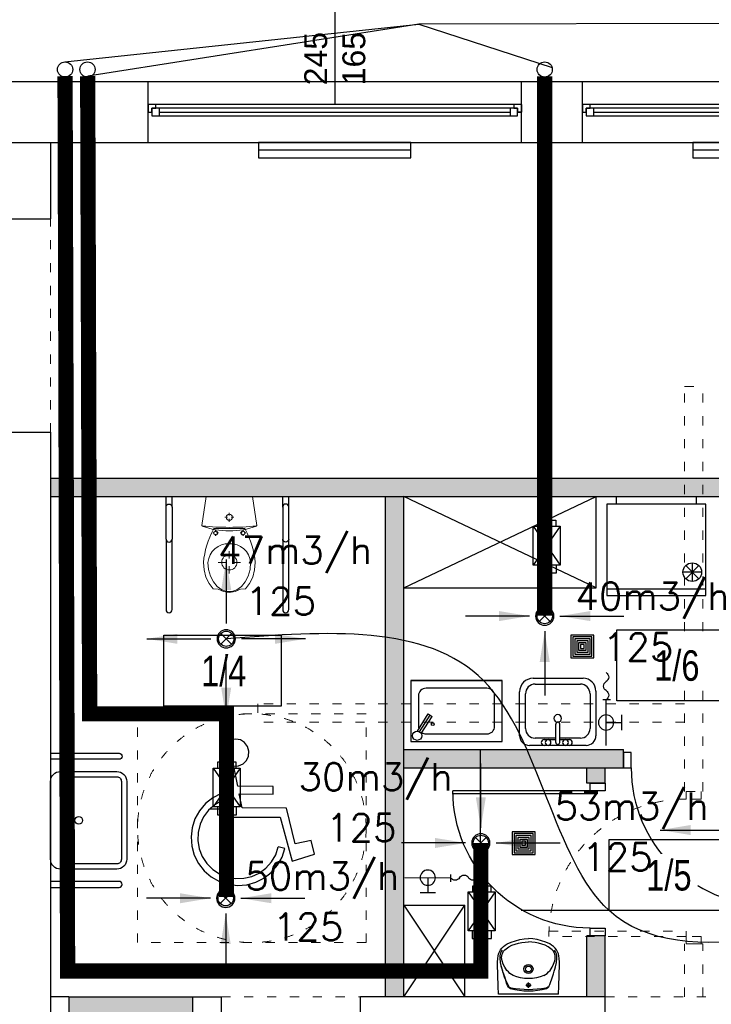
# Model space of a CAD drawing. Header units: millimetres. Extents: x 3698380 to 4312681, y 939872 to 1104488.
# Tile 80 of 93: x 4189776 to 4194314, y 1047880 to 1054335. Entities that reach past the tile are written whole.
import ezdxf
from ezdxf.enums import TextEntityAlignment as Align

# ---------------------------------------------------------------- set-up
doc = ezdxf.new("R2010")
doc.units = ezdxf.units.MM
doc.header["$LTSCALE"] = 10
doc.linetypes.add('ACAD_ISO03W100', pattern=[30, 12, -18])
doc.linetypes.add('CENTER', pattern=[2, 1.25, -0.25, 0.25, -0.25])
for name, color, linetype in [('! IS_GAZ_opisy', 7, 'Continuous'), ('15_LINIA_CIENKA', 1, 'Continuous'), ('__INST_opisy', 3, 'Continuous'), ('_HVAC', 1, 'Continuous'), ('A_bloki', 252, 'Continuous'), ('A_kreskowanie', 8, 'Continuous'), ('A_opis_pom', 3, 'Continuous'), ('A_sc_istn', 252, 'Continuous'), ('A_sc_proj', 2, 'Continuous'), ('A_stolarka', 252, 'Continuous'), ('A_wymiary', 1, 'Continuous'), ('FLUID-N1', 7, 'Continuous'), ('FLUID-N1-200-ARRGR', 7, 'Continuous'), ('FLUID-W1', 7, 'Continuous'), ('FLUID-W1-200-ARRGR', 7, 'Continuous'), ('MUREK', 6, 'Continuous'), ('W', 8, 'CENTER')]:
    doc.layers.add(name, color=color, linetype=linetype)
for name, color, linetype, lineweight in [('0 20 cienka', 8, 'Continuous', 20), ('bloki', 214, 'Continuous', 13), ('HVAC_n2', 100, 'Continuous', 30), ('HVAC_opis_woda', 4, 'Continuous', 13), ('HVAC_WD_1', 24, 'Continuous', 30), ('HVAC_WD_3', 74, 'Continuous', 30), ('HVAC_WD_4', 214, 'Continuous', 30), ('HVAC_wentylatory', 6, 'Continuous', 30)]:
    doc.layers.add(name, color=color, linetype=linetype, lineweight=lineweight)
doc.styles.add('FDBES', font='simplex.shx')
doc.styles.add('OPIS1', font='ROMANS.SHX', dxfattribs={"width": 0.8})
doc.styles.get("Standard").update_dxf_attribs({"font": 'arial.ttf'})
doc.styles.add('Strzałki', font='ic-isocp.shx', dxfattribs={"width": 0.8})
doc.linetypes.add('TRACKS', pattern='A,0.15,[130,ltypeshp.shx,S=0.25,R=0,X=0,Y=0],0.15', length=0.3)
doc.dimstyles.new('FDBES', dxfattribs={"dimscale": 50, "dimtxt": 4, "dimasz": 2.5, "dimexe": 0.8, "dimexo": 2, "dimgap": 1, "dimtad": 1, "dimdsep": 46, "dimtxsty": 'FDBES', "dimcen": 2.5, "dimclrd": 4, "dimclre": 5, "dimadec": 0, "dimazin": 0, "dimtfac": 1, "dimtmove": 0, "dimatfit": 3, "dimfxl": 1, "dimarcsym": 0})

# ---------------------------------------------------------------- blocks, each defined once
blk = doc.blocks.new('*U462')
at = {"color": 252}
for p, q in [((-95, 20), (-100, 20)), ((-95, 17.5), (-95, 20)), ((140, 20), (-95, 20)), ((145, 20), (140, 20)), ((140, 20), (140, 17.5)), ((-100, 15), (-97.5, 15)), ((-97.5, 15), (-97.5, 17.5)), ((-97.5, 17.5), (-95, 17.5)), ((-92.5, 17.5), (-97.5, 17.5)), ((-97.5, 17.5), (-97.5, 12.5)), ((-92.5, 12.5), (-92.5, 17.5)), ((137.5, 17.5), (-92.5, 17.5)), ((-92.5, 15), (137.5, 15)), ((142.5, 17.5), (137.5, 17.5)), ((137.5, 17.5), (137.5, 12.5)), ((140, 17.5), (142.5, 17.5)), ((142.5, 17.5), (142.5, 15)), ((142.5, 12.5), (142.5, 17.5)), ((142.5, 15), (145, 15)), ((-97.5, 12.5), (-92.5, 12.5)), ((-92.5, 12.5), (137.5, 12.5)), ((-92.5, 12.5), (137.5, 12.5)), ((137.5, 12.5), (142.5, 12.5))]:
    blk.add_line(p, q, dxfattribs=at)
for points in [[(-100, 20), (-100, 15), (-97.5, 15)], [(145, 20), (145, 14.99), (142.5, 15)]]:
    blk.add_lwpolyline(points, dxfattribs=at)
blk = doc.blocks.new('*U338')
at = {"color": 252}
blk.add_lwpolyline([(75, 0), (0, 0)], dxfattribs=at)
for tag, p in [('S', (30, 5)), ('H', (30, -20))]:
    blk.add_attdef(tag, text='', height=15, dxfattribs=at).set_placement(p, align=Align.CENTER)
blk = doc.blocks.new('UMY2')
for points in [[(-25.5, 0), (25.5, 0, -0.414214), (32, -6.5), (32, -43.5, -0.414214), (25.5, -50), (-25.5, -50, -0.414214), (-32, -43.5), (-32, -6.5, -0.414214)], [(-25.5, -12), (25.5, -12, -0.414214), (28.5, -15), (28.5, -43.5, -0.414214), (25.5, -46.5), (-25.5, -46.5, -0.414214), (-28.5, -43.5), (-28.5, -15, -0.414214)]]:
    blk.add_lwpolyline(points, format="xyb", close=True)
blk.add_circle((0, -18.5), 2.5)
blk = doc.blocks.new('A$C39F57054')
at = {"layer": '15_LINIA_CIENKA', "color": 8, "lineweight": 25}
for p, q in [((17.79, 76.13), (16.95, 73.6)), ((19.47, 78.21), (17.79, 76.13)), ((21.78, 79.55), (19.47, 78.21)), ((24.42, 79.99), (21.78, 79.55)), ((27.04, 79.47), (24.42, 79.99)), ((29.31, 78.06), (27.04, 79.47)), ((30.93, 75.93), (29.31, 78.06)), ((31.69, 73.37), (30.93, 75.93)), ((16.95, 73.6), (17.06, 70.93)), ((17.06, 70.93), (18.1, 68.47)), ((30.38, 68.28), (31.5, 70.7)), ((31.5, 70.7), (31.69, 73.37)), ((18.1, 68.47), (22.27, 37.34)), ((25.53, 54.23), (23.33, 65.02)), ((23.35, 65.19), (26.02, 65.33)), ((26.02, 65.33), (28.47, 66.41)), ((28.47, 66.41), (30.38, 68.28)), ((45.01, 54.15), (25.53, 54.23)), ((45, 49.89), (45.01, 54.15)), ((16.44, 50.18), (11.91, 47.86)), ((16.44, 50.18), (16.95, 46.37)), ((27.96, 42.35), (26.4, 49.97)), ((26.4, 49.97), (45, 49.89)), ((7.93, 44.7), (4.64, 40.82)), ((11.91, 47.86), (7.93, 44.7)), ((13.02, 44.12), (9.62, 41.12)), ((16.95, 46.37), (13.02, 44.12)), ((4.64, 40.82), (2.16, 36.38)), ((9.62, 41.12), (6.9, 37.49)), ((52.21, 42.25), (27.96, 42.35)), ((57.02, 22.69), (52.21, 42.25)), ((2.16, 36.38), (0.59, 31.55)), ((4.97, 33.4), (3.91, 28.99)), ((6.9, 37.49), (4.97, 33.4)), ((22.27, 37.34), (48.72, 37.23)), ((48.72, 37.23), (55.24, 13.3)), ((0.59, 31.55), (0, 26.5)), ((3.91, 28.99), (3.76, 24.47)), ((0, 26.5), (0.4, 21.43)), ((3.76, 24.47), (4.53, 20)), ((65.68, 24.58), (57.02, 22.69)), ((67.54, 17.02), (65.68, 24.58)), ((0.4, 21.43), (1.78, 16.53)), ((1.78, 16.53), (4.08, 12)), ((4.53, 20), (6.19, 15.79)), ((44.01, 12.86), (46.3, 16.77)), ((46.3, 16.77), (47.74, 21.06)), ((51.37, 20.24), (47.74, 21.06)), ((49.76, 15.42), (51.37, 20.24)), ((55.24, 13.3), (67.54, 17.02)), ((4.08, 12), (7.23, 8)), ((6.19, 15.79), (8.66, 11.99)), ((8.66, 11.99), (11.85, 8.78)), ((40.98, 9.49), (44.01, 12.86)), ((43.92, 7.15), (47.25, 11)), ((47.25, 11), (49.76, 15.42)), ((7.23, 8), (11.09, 4.69)), ((11.85, 8.78), (15.62, 6.27)), ((15.62, 6.27), (19.83, 4.58)), ((33.22, 4.91), (37.34, 6.8)), ((37.34, 6.8), (40.98, 9.49)), ((39.91, 4.02), (43.92, 7.15)), ((11.09, 4.69), (15.52, 2.2)), ((15.52, 2.2), (20.35, 0.61)), ((19.83, 4.58), (24.28, 3.77)), ((20.35, 0.61), (25.4, 0)), ((24.28, 3.77), (28.81, 3.89)), ((25.4, 0), (30.47, 0.38)), ((28.81, 3.89), (33.22, 4.91)), ((30.47, 0.38), (35.37, 1.74)), ((35.37, 1.74), (39.91, 4.02))]:
    blk.add_line(p, q, dxfattribs=at)
at = {"layer": 'W', "color": 8, "linetype": 'Continuous', "ltscale": 4}
blk.add_line((21.69, 41.7), (10.28, 41.7), dxfattribs=at)
blk = doc.blocks.new('rsredg')
at = {"layer": 'A_bloki', "linetype": 'Continuous'}
for p, q in [((538293, -1273211.6), (538292.4, -1273228.3)), ((538293.7, -1273194.3), (538293, -1273211.6)), ((538687.2, -1273194.3), (538293.7, -1273194.3)), ((538687.2, -1273194.3), (538687.9, -1273211.6)), ((538687.9, -1273211.6), (538688.6, -1273228.3)), ((538291, -1273264.3), (538289.8, -1273301.6)), ((538292.4, -1273228.3), (538291, -1273264.3)), ((538340.8, -1273284.9), (538334, -1273306)), ((538347, -1273265.7), (538340.8, -1273284.9)), ((538352.4, -1273250.7), (538347, -1273265.7)), ((538359.7, -1273238.6), (538352.4, -1273250.7)), ((538472.5, -1273252.4), (538508.5, -1273252.4)), ((538490.5, -1273234.4), (538490.5, -1273270.4)), ((538621.3, -1273238.6), (538623.7, -1273242.5)), ((538623.7, -1273242.5), (538626.3, -1273247.6)), ((538626.3, -1273247.6), (538630.2, -1273256.2)), ((538630.2, -1273256.2), (538635.1, -1273269.4)), ((538635.1, -1273269.4), (538637.8, -1273277.6)), ((538637.8, -1273277.6), (538640.8, -1273286.7)), ((538640.8, -1273286.7), (538647.2, -1273306.8)), ((538688.6, -1273228.3), (538689.9, -1273264.3)), ((538689.9, -1273264.3), (538691.2, -1273301.6)), ((538288.6, -1273337.6), (538287.7, -1273370.3)), ((538289.8, -1273301.6), (538288.6, -1273337.6)), ((538321.6, -1273343.5), (538316.7, -1273358.6)), ((538327.4, -1273326.2), (538321.6, -1273343.5)), ((538334, -1273306), (538327.4, -1273326.2)), ((538349, -1273349.5), (538341.2, -1273359.9)), ((538358.4, -1273339.2), (538349, -1273349.5)), ((538368.7, -1273329.9), (538358.4, -1273339.2)), ((538379.2, -1273322.1), (538368.7, -1273329.9)), ((538389.2, -1273316.2), (538379.2, -1273322.1)), ((538591.9, -1273316.2), (538601.8, -1273322.1)), ((538601.8, -1273322.1), (538612.3, -1273329.9)), ((538612.3, -1273329.9), (538622.6, -1273339.2)), ((538622.6, -1273339.2), (538632, -1273349.5)), ((538632, -1273349.5), (538639.8, -1273359.9)), ((538647.2, -1273306.8), (538653.7, -1273326.5)), ((538653.7, -1273326.5), (538659.4, -1273343.6)), ((538659.4, -1273343.6), (538664.3, -1273358.7)), ((538691.2, -1273301.6), (538692.3, -1273337.6)), ((538692.3, -1273337.6), (538693.3, -1273370.3)), ((538287.7, -1273370.3), (538287.6, -1273400.5)), ((538287.6, -1273400.5), (538288.9, -1273429.6)), ((538306.5, -1273400.5), (538303.6, -1273429.4)), ((538312.6, -1273372.6), (538306.5, -1273400.5)), ((538316.7, -1273358.6), (538312.6, -1273372.6)), ((538318.4, -1273411.6), (538315.9, -1273422.3)), ((538325.4, -1273390.9), (538318.4, -1273411.6)), ((538334.9, -1273370.3), (538325.4, -1273390.9)), ((538341.2, -1273359.9), (538334.9, -1273370.3)), ((538639.8, -1273359.9), (538646.1, -1273370.3)), ((538646.1, -1273370.3), (538655.6, -1273390.9)), ((538655.6, -1273390.9), (538662.6, -1273411.6)), ((538662.6, -1273411.6), (538665.2, -1273422.3)), ((538664.3, -1273358.7), (538668.4, -1273372.6)), ((538668.4, -1273372.6), (538674.4, -1273400.5)), ((538674.4, -1273400.5), (538677.4, -1273429.4)), ((538693.4, -1273400.5), (538692, -1273429.6)), ((538693.3, -1273370.3), (538693.4, -1273400.5)), ((538288.9, -1273429.6), (538290.8, -1273443.9)), ((538290.8, -1273443.9), (538294.4, -1273458)), ((538294.4, -1273458), (538300, -1273471.5)), ((538300, -1273471.5), (538307.3, -1273484.1)), ((538303.6, -1273429.4), (538303.9, -1273443.9)), ((538303.9, -1273443.9), (538306.6, -1273457.9)), ((538306.6, -1273457.9), (538312.1, -1273470.9)), ((538307.3, -1273484.1), (538316.4, -1273495.5)), ((538312.1, -1273470.9), (538319.7, -1273483.2)), ((538315.9, -1273422.3), (538314.4, -1273433.4)), ((538314.4, -1273433.4), (538314.7, -1273444.5)), ((538314.7, -1273444.5), (538317.1, -1273455.5)), ((538317.1, -1273455.5), (538321.4, -1273465.8)), ((538321.4, -1273465.8), (538327.4, -1273475.3)), ((538327.4, -1273475.3), (538334.7, -1273483.9)), ((538334.7, -1273483.9), (538343.1, -1273491.5)), ((538646.3, -1273483.9), (538638, -1273491.5)), ((538653.7, -1273475.3), (538646.3, -1273483.9)), ((538659.7, -1273465.8), (538653.7, -1273475.3)), ((538663.9, -1273455.5), (538659.7, -1273465.8)), ((538668.8, -1273470.9), (538661.3, -1273483.2)), ((538666.3, -1273444.5), (538663.9, -1273455.5)), ((538673.6, -1273484.1), (538664.6, -1273495.5)), ((538665.2, -1273422.3), (538666.6, -1273433.4)), ((538666.6, -1273433.4), (538666.3, -1273444.5)), ((538674.4, -1273457.9), (538668.8, -1273470.9)), ((538681, -1273471.5), (538673.6, -1273484.1)), ((538677, -1273443.9), (538674.4, -1273457.9)), ((538677.4, -1273429.4), (538677, -1273443.9)), ((538686.5, -1273458), (538681, -1273471.5)), ((538690.1, -1273443.9), (538686.5, -1273458)), ((538692, -1273429.6), (538690.1, -1273443.9)), ((538316.4, -1273495.5), (538326.8, -1273505.8)), ((538326.8, -1273505.8), (538338.4, -1273514.8)), ((538338.4, -1273514.8), (538350.8, -1273522.7)), ((538343.1, -1273491.5), (538361.6, -1273504.3)), ((538350.8, -1273522.7), (538377, -1273535.1)), ((538361.6, -1273504.3), (538381.7, -1273514.1)), ((538377, -1273535.1), (538404.6, -1273544.4)), ((538381.7, -1273514.1), (538402.7, -1273521.7)), ((538402.7, -1273521.7), (538424.3, -1273527.7)), ((538404.6, -1273544.4), (538432.9, -1273551.3)), ((538424.3, -1273527.7), (538446.2, -1273532.2)), ((538446.2, -1273532.2), (538468.3, -1273534.8)), ((538468.3, -1273534.8), (538490.6, -1273535.8)), ((538512.7, -1273534.8), (538490.5, -1273535.8)), ((538534.9, -1273532.2), (538512.7, -1273534.8)), ((538556.8, -1273527.7), (538534.9, -1273532.2)), ((538576.3, -1273544.4), (538548.1, -1273551.3)), ((538578.3, -1273521.7), (538556.8, -1273527.7)), ((538603.9, -1273535.1), (538576.3, -1273544.4)), ((538599.3, -1273514.1), (538578.3, -1273521.7)), ((538619.4, -1273504.3), (538599.3, -1273514.1)), ((538630.2, -1273522.7), (538603.9, -1273535.1)), ((538638, -1273491.5), (538619.4, -1273504.3)), ((538642.5, -1273514.8), (538630.2, -1273522.7)), ((538654.1, -1273505.8), (538642.5, -1273514.8)), ((538664.6, -1273495.5), (538654.1, -1273505.8)), ((538432.9, -1273551.3), (538461.6, -1273555.8)), ((538461.6, -1273555.8), (538490.5, -1273557.9)), ((538519.4, -1273555.8), (538490.5, -1273557.9)), ((538548.1, -1273551.3), (538519.4, -1273555.8))]:
    blk.add_line(p, q, dxfattribs=at)
for centre, radius, start, end in [((538490.5, -1273655.8), 442.6, 74.50029, 105.49971), ((538490.5, -1273844), 621, 79.49234, 100.50766), ((539261.9, -1273654), 990.1, 155.4826, 163.59349), ((538381.3, -1273254.8), 27.1, 109.68294, 143.11023), ((538382.2, -1273260.1), 27.1, 100.5561, 141.31834), ((538490.5, -1273252.4), 12.2, 360, 180), ((538490.5, -1273252.4), 12.2, 180, 360), ((538598.8, -1273260.1), 27.1, 38.68166, 79.44389), ((538599.6, -1273254.8), 27.1, 36.88977, 70.31706), ((538490.5, -1273552.6), 257.2, 66.78838, 113.21162), ((538490.5, -1273358.8), 29.7, 360, 180), ((538490.5, -1273358.8), 19.4, 360, 180), ((538490.5, -1273358.8), 29.7, 180, 360), ((538490.5, -1273358.8), 19.4, 180, 360)]:
    blk.add_arc(centre, radius, start, end, dxfattribs=at)
blk = doc.blocks.new('jndf')
at = {"layer": 'A_stolarka', "ltscale": 2}
for p, q in [((6685.7, -1555593.7), (6685.7, -1556543.7)), ((6685.7, -1555593.7), (6705.7, -1555593.7)), ((6705.7, -1555593.7), (6705.7, -1556543.7))]:
    blk.add_line(p, q, dxfattribs=at)
for points in [[(5755.7, -1555643.7), (5805.7, -1555643.7), (5805.7, -1555543.7), (5755.7, -1555543.7)], [(6705.7, -1555643.7), (6755.7, -1555643.7), (6755.7, -1555543.7), (6705.7, -1555543.7)]]:
    blk.add_lwpolyline(points, close=True, dxfattribs=at)
blk.add_arc((6705.7, -1555643.7), 900, 180, 270, dxfattribs=at)
blk = doc.blocks.new('kran ze złączką 2d - kran ze złączką 2d-1891425-1 PIĘTRO')
at = {"layer": 'A_bloki'}
for p, q in [((0, 2.18), (0, -2.82)), ((29.99, 0.01), (0, 0)), ((14.99, 0), (15, -10)), ((10, -10), (20, -10))]:
    blk.add_line(p, q, dxfattribs=at)
blk.add_circle((14.99, 0), 5, dxfattribs=at)
for centre, start, end in [((-8.87, -1.79), 31.09504, 148.90496), ((-2.93, 1.79), 211.09504, 328.90496), ((-14.81, 1.79), 211.09504, 328.90496)]:
    blk.add_arc(centre, 3.47, start, end, dxfattribs=at)
blk = doc.blocks.new('Wpust podłogowy - DN 100-1891426-1 PIĘTRO')
at = {"layer": 'A_bloki'}
for p, q in [((7.5, 7.5), (-7.5, 7.5)), ((-7.5, 7.5), (-7.5, -7.5)), ((7.5, 7.5), (-7.5, 7.5)), ((-7.5, 7.5), (-7.5, -7.5)), ((7.5, -7.5), (7.5, 7.5)), ((7.5, -7.5), (7.5, 7.5)), ((6.25, 6.25), (-6.25, 6.25)), ((-6.25, 6.25), (-6.25, -6.25)), ((5, 5), (-5, 5)), ((-5, 5), (-5, -5)), ((3.75, 3.75), (-3.75, 3.75)), ((-3.75, 3.75), (-3.75, -3.75)), ((2.5, 2.5), (-2.5, 2.5)), ((-2.5, 2.5), (-2.5, -2.5)), ((1.25, 1.25), (-1.25, 1.25)), ((-1.25, 1.25), (-1.25, -1.25)), ((1.25, -1.25), (1.25, 1.25)), ((2.5, -2.5), (2.5, 2.5)), ((3.75, -3.75), (3.75, 3.75)), ((5, -5), (5, 5)), ((6.25, -6.25), (6.25, 6.25)), ((-6.25, -6.25), (6.25, -6.25)), ((-5, -5), (5, -5)), ((-3.75, -3.75), (3.75, -3.75)), ((-2.5, -2.5), (2.5, -2.5)), ((-1.25, -1.25), (1.25, -1.25)), ((-7.5, -7.5), (7.5, -7.5)), ((-7.5, -7.5), (7.5, -7.5))]:
    blk.add_line(p, q, dxfattribs=at)
blk = doc.blocks.new('zlew_ 1 komora_ gospodarczy_ 01 - 500 x 440mm-1748953-1 PIĘTRO')
at = {"layer": 'A_bloki'}
for p, q in [((-14.54, 25.99), (18.13, 25.99)), ((-14.54, 25.99), (18.13, 25.99)), ((-13.27, 22.18), (16.41, 22.18)), ((-23.43, -11.66), (-23.43, 17.1)), ((-23.43, -11.66), (-23.43, 17.1)), ((-19.62, -6.9), (-19.62, 15.83)), ((22.76, 15.83), (22.76, -6.9)), ((26.57, 17.55), (26.57, -11.66)), ((26.57, 17.55), (26.57, -11.66)), ((0.3, -16.07), (0.3, -4.04)), ((2.84, -16.07), (2.84, -4.04)), ((20.22, -18.01), (-17.08, -18.01)), ((20.22, -18.01), (-17.08, -18.01)), ((0.3, -13.25), (-13.27, -13.25)), ((-7.32, -14.2), (0.3, -14.2)), ((9.19, -18.01), (-7.32, -18.01)), ((16.41, -13.25), (2.84, -13.25)), ((2.84, -14.2), (9.19, -14.2))]:
    blk.add_line(p, q, dxfattribs=at)
for centre, radius, start, end in [((-14.54, 17.1), 8.89, 90, 180), ((-14.54, 17.1), 8.89, 90, 180), ((18.13, 17.55), 8.44, 0, 90), ((18.13, 17.55), 8.44, 360, 90), ((-13.27, 15.83), 6.35, 90, 180), ((16.41, 15.83), 6.35, 360, 90), ((1.57, -0.32), 2.54, 360, 180), ((1.57, -0.32), 2.54, 180, 0), ((1.57, -4.04), 1.27, 360, 180), ((-17.08, -11.66), 6.35, 180, 270), ((-17.08, -11.66), 6.35, 180, 270), ((-13.27, -6.9), 6.35, 180, 270), ((16.41, -6.9), 6.35, 270, 0), ((20.22, -11.66), 6.35, 270, 0), ((20.22, -11.66), 6.35, 270, 0), ((-7.32, -16.11), 1.91, 90, 270), ((-4.78, -16.11), 1.9, 360, 180), ((-4.78, -16.11), 1.9, 180, 0), ((1.57, -16.07), 1.27, 180, 0), ((6.65, -16.11), 1.9, 0, 180), ((6.65, -16.11), 1.9, 180, 0), ((9.19, -16.11), 1.9, 270, 90)]:
    blk.add_arc(centre, radius, start, end, dxfattribs=at)
blk = doc.blocks.new('d')
at = {"layer": 'A_kreskowanie', "ltscale": 2}
h = blk.add_hatch(color=252, dxfattribs=at)
h.dxf.hatch_style = 1
h.paths.add_polyline_path([(3731432.76, 791007.02), (3731312.76, 791007.02), (3731312.76, 789647.02), (3731432.76, 789647.02)])
h.paths.add_polyline_path([(3732874.74, 789327.02), (3732874.74, 789347.02), (3731432.76, 789347.02), (3731432.76, 789227.02), (3732874.74, 789227.02)])
h.paths.add_polyline_path([(3732754.74, 789227.02), (3732634.74, 789227.02), (3732634.74, 789127.02), (3732754.74, 789127.02)])
h.paths.add_polyline_path([(3734281.53, 789347.02), (3733874.74, 789347.02), (3733874.74, 789227.02), (3734281.53, 789227.02)])
h.paths.add_polyline_path([(3734161.53, 791007.02), (3734041.53, 791007.02), (3734041.53, 790927.02), (3734041.53, 790357.02), (3734041.53, 789347.02), (3734161.53, 789347.02)])
h.paths.add_polyline_path([(3736381.9, 791007.02), (3736261.9, 791007.02), (3736261.9, 789347.02), (3735463.65, 789347.02), (3735314.74, 789347.02), (3735314.74, 789227.02), (3736381.9, 789227.02)])
h.paths.add_polyline_path([(3735583.65, 789227.02), (3735463.65, 789227.02), (3735463.65, 787727.02), (3735583.65, 787727.02)])
h.paths.add_polyline_path([(3732754.74, 788122.56), (3732634.74, 788122.56), (3732634.74, 787727.02), (3732754.74, 787727.02)])
h.paths.add_polyline_path([(3731432.76, 789527.02), (3731312.76, 789527.02), (3731312.76, 787727.02), (3731432.76, 787727.02)])
h.paths.add_polyline_path([(3730049.12, 787727.02), (3729235.08, 787727.02), (3729235.08, 787627.02), (3729285.08, 787627.02), (3729285.08, 787527.02, 0.0278424), (3729290.65, 787427.02), (3730049.12, 787427.02)])
h.paths.add_polyline_path([(3729285.08, 787527.02), (3729235.08, 787527.02), (3729235.08, 787427.02), (3729290.65, 787427.02, -0.0278424)], flags=17)
h.paths.add_polyline_path([(3729285.08, 787627.02), (3729235.08, 787627.02), (3729235.08, 787527.02), (3729285.08, 787527.02)], flags=17)
h.paths.add_polyline_path([(3729114.74, 784607.02), (3728714.74, 784607.02), (3728714.74, 783607.02), (3729114.74, 783607.02)])
h.paths.add_polyline_path([(3729220.66, 783607.02), (3729114.74, 783607.02), (3729114.74, 783487.02), (3729220.66, 783487.02)])
h.paths.add_polyline_path([(3729309.74, 783607.02), (3729220.66, 783607.02), (3729220.66, 783487.02), (3729309.74, 783487.02)])
h.paths.add_polyline_path([(3732204.74, 783607.02), (3730709.74, 783607.02), (3730709.74, 783487.02), (3732204.74, 783487.02)])
h.paths.add_polyline_path([(3732324.74, 783707.02), (3732204.74, 783707.02), (3732204.74, 781627.02), (3732324.74, 781627.02)])
h.paths.add_polyline_path([(3735344.74, 786027.02), (3735224.74, 786027.02), (3732324.74, 786027.02), (3732324.74, 785907.02), (3735224.74, 785907.02), (3735224.74, 781627.02), (3735344.74, 781627.02)])
h.paths.add_polyline_path([(3744114.74, 791127.02), (3735314.74, 791127.02), (3735314.74, 791007.02), (3744114.74, 791007.02)])
h.paths.add_polyline_path([(3740100.05, 791007.02), (3739980.05, 791007.02), (3739980.05, 787727.02), (3740100.05, 787727.02)])
h.paths.add_polyline_path([(3742214.74, 791007.02), (3742094.74, 791007.02), (3742094.74, 787727.02), (3742214.74, 787727.02)])
h.paths.add_polyline_path([(3727024.74, 793327.02), (3726904.74, 793327.02), (3726904.74, 789127.02), (3727024.74, 789127.02)])
h = blk.add_hatch(color=252, dxfattribs=at)
h.dxf.hatch_style = 1
h.paths.add_polyline_path([(3733274.74, 791127.02), (3729114.74, 791127.02), (3729114.74, 791007.02), (3732204.74, 791007.02), (3733274.74, 791007.02)])
h.paths.add_polyline_path([(3733394.74, 791127.02), (3733274.74, 791127.02), (3733274.74, 791007.02), (3733394.74, 791007.02)])
h.paths.add_polyline_path([(3735194.74, 791127.02), (3733394.74, 791127.02), (3733394.74, 791007.02), (3733824.74, 791007.02), (3734041.53, 791007.02), (3735194.74, 791007.02)])
h.paths.add_polyline_path([(3735314.74, 791127.02), (3735194.74, 791127.02), (3735194.74, 791007.02), (3735314.74, 791007.02)])
h.paths.add_polyline_path([(3731432.76, 789647.02), (3731312.76, 789647.02), (3731312.76, 789527.02), (3731432.76, 789527.02)])
at = {"layer": '0 20 cienka', "color": 252, "linetype": 'ACAD_ISO03W100', "ltscale": 0.5}
for p, q in [((3729114.74, 791427.02), (3729114.74, 792827.02)), ((3729685.48, 788081.68), (3729685.48, 789581.68)), ((3731185.48, 789581.68), (3729685.48, 789581.68)), ((3731185.48, 788081.68), (3731185.48, 789581.68)), ((3731185.48, 788081.68), (3729685.48, 788081.68)), ((3730235.08, 787727.02), (3731149.12, 787727.02)), ((3732754.74, 787727.02), (3734254.74, 787727.02))]:
    blk.add_line(p, q, dxfattribs=at)
for points in [[(3733274.74, 789072.56), (3733274.74, 791727.02)], [(3733274.74, 791727.02), (3733394.74, 791727.02)], [(3733394.74, 789072.56), (3733394.74, 791727.02)], [(3733274.74, 789647.02), (3730474.74, 789647.02)], [(3730474.74, 789647.02), (3730474.74, 789527.02)], [(3733274.74, 789527.02), (3730474.74, 789527.02)], [(3733274.74, 787727.02), (3733274.74, 788072.56)], [(3733394.74, 788072.56), (3733274.74, 788072.56)], [(3733394.74, 787727.02), (3733394.74, 788072.56)]]:
    blk.add_lwpolyline(points, dxfattribs=at)
for points in [[(3733284.74, 789072.56), (3733384.74, 789072.56), (3733384.74, 789022.56), (3733284.74, 789022.56)], [(3732384.74, 788157.56), (3733284.74, 788157.56), (3733284.74, 788122.56), (3732384.74, 788122.56)], [(3733384.74, 788072.56), (3733384.74, 788122.56), (3733284.74, 788122.56), (3733284.74, 788072.56)]]:
    blk.add_lwpolyline(points, close=True, dxfattribs=at)
blk.add_circle((3730435.48, 788831.68), 750, dxfattribs=at)
blk.add_arc((3733284.74, 788122.56), 900, 90, 180, dxfattribs=at)
at = {"layer": 'A_bloki', "color": 252, "linetype": 'Continuous'}
for p, q in [((3731432.76, 790407.02), (3732695.88, 791007.02)), ((3732695.88, 790407.02), (3731432.76, 791007.02)), ((3732695.88, 790407.02), (3732695.88, 791007.02)), ((3731432.76, 790407.02), (3732695.88, 790407.02)), ((3732078.56, 789799.44), (3731478.56, 789799.44)), ((3731478.56, 789799.44), (3731478.56, 789399.74)), ((3731478.56, 789799.44), (3732078.56, 789799.44)), ((3732078.56, 789399.74), (3732078.56, 789799.44)), ((3731978.56, 789749.44), (3731578.56, 789749.44)), ((3731528.56, 789699.44), (3731528.56, 789499.74)), ((3732028.56, 789499.74), (3732028.56, 789699.44)), ((3731521.65, 789467.56), (3731592.81, 789580.57)), ((3731536.48, 789462.97), (3731605.5, 789572.58)), ((3731547.04, 789451.57), (3731618.19, 789564.59)), ((3731592.81, 789580.57), (3731618.19, 789564.59)), ((3731578.56, 789449.74), (3731978.56, 789449.74)), ((3731478.56, 789399.74), (3732078.56, 789399.74)), ((3731432.76, 788327.02), (3731832.76, 788327.02)), ((3731432.76, 788327.02), (3731832.76, 787727.02)), ((3731432.76, 787727.02), (3731832.76, 788327.02)), ((3731832.76, 787727.02), (3731832.76, 788327.02))]:
    blk.add_line(p, q, dxfattribs=at)
at = {"layer": 'A_bloki', "color": 252}
for p, q in [((3733325.6, 790571.19), (3733325.6, 790448.95)), ((3733386.72, 790510.07), (3733264.47, 790510.07)), ((3733282.37, 790553.29), (3733368.82, 790466.85)), ((3733368.82, 790553.29), (3733282.37, 790466.85)), ((3733414.35, 790399.4), (3732764.35, 790399.4))]:
    blk.add_line(p, q, dxfattribs=at)
for points in [[(3729872.88, 790937.02), (3729872.88, 791007.02)], [(3729912.88, 790937.02), (3729912.88, 791007.02)], [(3730638.17, 790937.02), (3730638.17, 791007.02)], [(3730678.17, 790937.02), (3730678.17, 791007.02)]]:
    blk.add_lwpolyline(points, dxfattribs=at)
for points in [[(3732827.96, 790957.02), (3732827.96, 791006.33), (3733350.73, 791006.33), (3733350.73, 790957.02)], [(3732764.35, 790957.02), (3732764.35, 790357.02), (3733414.35, 790357.02), (3733414.35, 790957.02)]]:
    blk.add_lwpolyline(points, close=True, dxfattribs=at)
for points in [[(3729872.88, 790727.02), (3729872.88, 790937.02, -1), (3729912.88, 790937.02), (3729912.88, 790727.02)], [(3730678.17, 790727.02), (3730678.17, 790937.02, 1), (3730638.17, 790937.02), (3730638.17, 790727.02)], [(3729872.88, 790727.02), (3729872.88, 790264.53, 1), (3729912.88, 790264.53), (3729912.88, 790727.02)], [(3729872.88, 790727.02), (3729872.88, 790727.02, 1), (3729912.88, 790727.02), (3729912.88, 790727.02)], [(3730638.17, 790727.02), (3730638.17, 790264.53, 1), (3730678.17, 790264.53), (3730678.17, 790727.02)], [(3730678.17, 790727.02), (3730678.17, 790727.02, -1), (3730638.17, 790727.02), (3730638.17, 790727.02)], [(3729114.74, 789323.19), (3729564.74, 789323.19, -1), (3729564.74, 789283.19), (3729114.74, 789283.19)], [(3729114.74, 788443.19), (3729564.74, 788443.19, 1), (3729564.74, 788483.19), (3729114.74, 788483.19)]]:
    blk.add_lwpolyline(points, format="xyb", dxfattribs=at)
blk.add_circle((3733325.6, 790510.07), 61.12, dxfattribs=at)
at = {"layer": 'A_bloki', "color": 252, "linetype": 'Continuous'}
for centre, radius in [((3731622.88, 789513.95), 10), ((3731520.5, 789437.58), 30)]:
    blk.add_circle(centre, radius, dxfattribs=at)
for centre, start, end in [((3731578.56, 789699.44), 90, 180), ((3731978.56, 789699.44), 0, 90), ((3731578.56, 789499.74), 180, 199.468731), ((3731978.56, 789499.74), 270, 0), ((3731578.56, 789499.74), 236.643051, 270)]:
    blk.add_arc(centre, 50, start, end, dxfattribs=at)
at = {"layer": 'A_opis_pom', "color": 252, "ltscale": 2}
blk.add_line((3732779.4, 788291.46), (3732202.52, 788291.46), dxfattribs=at)
for points in [[(3732831.37, 790131.89), (3733600.29, 790131.89), (3733600.29, 789666.47), (3732831.37, 789666.47)], [(3729858.27, 790096.2), (3730627.2, 790096.2), (3730627.2, 789630.78), (3729858.27, 789630.78)], [(3732779.4, 788756.89), (3733548.33, 788756.89), (3733548.33, 788291.46), (3732779.4, 788291.46)]]:
    blk.add_lwpolyline(points, close=True, dxfattribs=at)
at = {"layer": 'A_sc_istn', "color": 252}
blk.add_line((3730049.12, 787727.02), (3730235.08, 787727.02), dxfattribs=at)
for points in [[(3722514.74, 788607.02), (3722514.74, 793727.02), (3744014.74, 793727.02), (3744014.74, 797027.02)], [(3722914.74, 788607.02), (3722914.74, 793327.02), (3744414.74, 793327.02), (3744414.74, 797027.02)], [(3729754.74, 793327.02), (3729754.74, 793727.02)], [(3732204.74, 793327.02), (3732204.74, 793727.02)], [(3732604.74, 793327.02), (3732604.74, 793727.02)], [(3729114.74, 793327.02), (3729114.74, 792827.02)], [(3729114.74, 791427.02), (3729114.74, 784607.02)], [(3729114.74, 791007.02), (3729114.74, 787727.02)], [(3729235.08, 787727.02), (3729114.74, 787727.02)], [(3729235.08, 787727.02), (3729235.08, 787427.02)], [(3730235.08, 787727.02), (3730235.08, 787427.02)], [(3732754.74, 787727.02), (3731149.12, 787727.02)]]:
    blk.add_lwpolyline(points, dxfattribs=at)
for points in [[(3731479.75, 793327.02), (3730479.75, 793327.02), (3730479.75, 793227.02), (3731479.75, 793227.02)], [(3734329.75, 793327.02), (3733329.75, 793327.02), (3733329.75, 793227.02), (3734329.75, 793227.02)]]:
    blk.add_lwpolyline(points, close=True, dxfattribs=at)
at = {"layer": 'A_sc_istn', "color": 252, "linetype": 'TRACKS', "ltscale": 20}
for points in [[(3731479.75, 793277.02), (3730479.75, 793277.02)], [(3734329.75, 793277.02), (3733329.75, 793277.02)]]:
    blk.add_lwpolyline(points, dxfattribs=at)
at = {"layer": 'A_sc_proj', "color": 252, "ltscale": 2}
for p, q in [((3728714.74, 792827.02), (3729114.74, 792827.02)), ((3728714.74, 791427.02), (3729114.74, 791427.02)), ((3729114.74, 791007.02), (3731774.74, 791007.02)), ((3731312.76, 787727.02), (3731312.76, 791007.02)), ((3731312.76, 787727.02), (3731312.76, 791007.02)), ((3731432.76, 787727.02), (3731432.76, 791007.02)), ((3731432.76, 787727.02), (3731432.76, 791007.02)), ((3732204.74, 791007.02), (3733824.74, 791007.02)), ((3731432.76, 789347.02), (3732874.74, 789347.02)), ((3731432.76, 789227.02), (3732874.74, 789227.02)), ((3732634.74, 789127.02), (3732634.74, 789227.02)), ((3732634.74, 789127.02), (3732634.74, 789227.02)), ((3732754.74, 789127.02), (3732754.74, 789227.02)), ((3732754.74, 789127.02), (3732754.74, 789227.02)), ((3732634.74, 787727.02), (3732634.74, 788127.02)), ((3732634.74, 787727.02), (3732634.74, 788127.02)), ((3732754.74, 787727.02), (3732754.74, 788127.02)), ((3732754.74, 787727.02), (3732754.74, 788127.02)), ((3729235.08, 787727.02), (3730049.12, 787727.02))]:
    blk.add_line(p, q, dxfattribs=at)
at = {"layer": 'A_sc_proj', "color": 252, "ltscale": 16}
for p, q in [((3732874.74, 789227.02), (3732874.74, 789347.02)), ((3732754.74, 789127.02), (3732634.74, 789127.02)), ((3732754.74, 788127.02), (3732634.74, 788127.02)), ((3730049.12, 787427.02), (3730049.12, 787727.02)), ((3731149.12, 787427.02), (3731149.12, 787727.02)), ((3732754.74, 787427.02), (3732754.74, 787727.02))]:
    blk.add_line(p, q, dxfattribs=at)
at = {"layer": 'A_sc_proj', "color": 252, "ltscale": 2}
for points in [[(3729114.74, 791127.02), (3744114.74, 791127.02)], [(3729114.74, 791007.02), (3744114.74, 791007.02)], [(3729114.74, 791007.02), (3732204.74, 791007.02)]]:
    blk.add_lwpolyline(points, dxfattribs=at)
at = {"layer": 'bloki', "color": 252, "ltscale": 0.5}
for p, q in [((3730108.32, 790815.64), (3730134.88, 791007.02)), ((3730134.88, 791007.02), (3730440.9, 791007.02)), ((3730467.46, 790815.64), (3730440.9, 791007.02)), ((3730287.89, 790881.64), (3730287.89, 790900.13)), ((3730258.4, 790870.64), (3730276.89, 790870.64)), ((3730287.89, 790859.65), (3730287.89, 790841.15)), ((3730317.38, 790870.64), (3730298.88, 790870.64)), ((3730179.68, 790767.02), (3730191.1, 790767.02)), ((3730287.89, 790797.02), (3730193.75, 790797.02)), ((3730197.89, 790773.81), (3730197.89, 790785.23)), ((3730216.09, 790767.02), (3730204.67, 790767.02)), ((3730287.89, 790797.02), (3730382.02, 790797.02)), ((3730359.68, 790767.02), (3730371.1, 790767.02)), ((3730377.89, 790773.81), (3730377.89, 790785.23)), ((3730396.09, 790767.02), (3730384.67, 790767.02)), ((3730197.89, 790760.24), (3730197.89, 790748.82)), ((3730377.89, 790760.24), (3730377.89, 790748.82)), ((3730287.89, 790647.34), (3730287.89, 790599.95)), ((3730122.15, 790525.01), (3730117.89, 790574.52)), ((3730151.96, 790528.45), (3730147.89, 790574.52)), ((3730215.07, 790574.52), (3730262.46, 790574.52)), ((3730360.7, 790574.52), (3730313.31, 790574.52)), ((3730427.89, 790574.52), (3730423.82, 790528.45)), ((3730457.89, 790574.52), (3730453.63, 790525.01)), ((3730134.72, 790477.98), (3730122.15, 790525.01)), ((3730163.92, 790485.06), (3730151.96, 790528.45)), ((3730287.89, 790501.71), (3730287.89, 790549.1)), ((3730423.82, 790528.45), (3730411.85, 790485.06)), ((3730453.63, 790525.01), (3730441.05, 790477.98)), ((3730154.98, 790435.8), (3730134.72, 790477.98)), ((3730183.1, 790446.87), (3730163.92, 790485.06)), ((3730208.36, 790416.1), (3730183.1, 790446.87)), ((3730392.68, 790446.87), (3730367.42, 790416.1)), ((3730411.85, 790485.06), (3730392.68, 790446.87)), ((3730441.05, 790477.98), (3730420.8, 790435.8)), ((3730181.89, 790400.56), (3730154.98, 790435.8)), ((3730214.13, 790399.06), (3730181.89, 790400.56)), ((3730238.24, 790394.53), (3730208.36, 790416.1)), ((3730250.06, 790382.6), (3730214.13, 790399.06)), ((3730271.01, 790383.43), (3730238.24, 790394.53)), ((3730287.89, 790377.02), (3730250.06, 790382.6)), ((3730304.76, 790383.43), (3730271.01, 790383.43)), ((3730325.72, 790382.6), (3730287.89, 790377.02)), ((3730337.53, 790394.53), (3730304.76, 790383.43)), ((3730361.65, 790399.06), (3730325.72, 790382.6)), ((3730367.42, 790416.1), (3730337.53, 790394.53)), ((3730393.88, 790400.56), (3730361.65, 790399.06)), ((3730420.8, 790435.8), (3730393.88, 790400.56))]:
    blk.add_line(p, q, dxfattribs=at)
for centre, radius, start, end in [((3730287.89, 790870.64), 20.24, 0, 180), ((3730287.89, 790870.64), 20.24, 180, 0), ((3730111.27, 790815.12), 3, 170.04995, 249.837888), ((3730111.4, 790815.83), 3, 173.741104, 264.294269), ((3730289.52, 791300.56), 520.13, 249.837888, 269.820452), ((3730287.89, 792582.22), 1778.18, 264.294269, 270), ((3730674.75, 790521.59), 559.38, 151.108476, 174.570107), ((3730193.75, 790787.02), 10, 90, 151.108476), ((3730197.89, 790767.02), 12.49, 0, 180), ((3730197.89, 790767.02), 12.49, 180, 0), ((3730287.89, 792582.22), 1778.18, 270, 275.705731), ((3730286.26, 791300.56), 520.13, 270.179548, 290.162112), ((3730377.89, 790767.02), 12.49, 0, 180), ((3730377.89, 790767.02), 12.49, 180, 0), ((3730382.02, 790787.02), 10, 28.891524, 90), ((3729901.02, 790521.59), 559.38, 5.429893, 28.891524), ((3730282.71, 790561.69), 135.43, 87.807807, 174.564043), ((3730293.07, 790561.69), 135.43, 5.435957, 92.192193), ((3730287.89, 790574.52), 50, 0, 180), ((3730287.89, 790574.52), 50, 180, 0)]:
    blk.add_arc(centre, radius, start, end, dxfattribs=at)
at = {"layer": 'bloki', "color": 252}
for centre, start, end in [((3730464.37, 790815.83), 275.705731, 6.258896), ((3730464.5, 790815.12), 290.162112, 9.95005)]:
    blk.add_arc(centre, 3, start, end, dxfattribs=at)
at = {"layer": 'A_bloki', "color": 252, "linetype": 'Continuous', "yscale": 10, "zscale": 10}
for name, p, xscale, rotation in [('Wpust podłogowy - DN 100-1891426-1 PIĘTRO', (3732604.57, 790022.95), 10, 179.9999999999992), ('kran ze złączką 2d - kran ze złączką 2d-1891425-1 PIĘTRO', (3732760.27, 789674.47), -10, 90), ('Wpust podłogowy - DN 100-1891426-1 PIĘTRO', (3732218.85, 788733.34), 10, 89.99999999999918)]:
    blk.add_blockref(name, p, dxfattribs=dict(at, xscale=xscale, rotation=rotation))
for name, p, xscale in [('zlew_ 1 komora_ gospodarczy_ 01 - 500 x 440mm-1748953-1 PIĘTRO', (3732427.28, 789554.62), 10), ('kran ze złączką 2d - kran ze złączką 2d-1891425-1 PIĘTRO', (3731739.74, 788507.25), -10)]:
    blk.add_blockref(name, p, dxfattribs=dict(at, xscale=xscale))
at = {"layer": 'A_bloki', "color": 252, "xscale": 10, "yscale": 10, "zscale": 10, "rotation": 89.99999999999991}
blk.add_blockref('UMY2', (3729114.74, 788883.19), dxfattribs=at)
at = {"layer": 'A_bloki', "color": 252, "xscale": -1, "rotation": 180}
blk.add_blockref('rsredg', (3193760.37, -485450.19), dxfattribs=at)
at = {"layer": 'A_sc_istn', "color": 252, "linetype": 'ACAD_ISO03W100', "xscale": 10, "yscale": 10, "zscale": 10, "rotation": 90}
blk.add_blockref('*U338', (3730979.74, 793577.05), dxfattribs=at).add_auto_attribs({'S': '245', 'H': '165'})
at = {"layer": 'A_sc_istn', "color": 252, "xscale": 10, "yscale": 10, "zscale": 10}
for p in [(3730754.74, 793377.05), (3733604.74, 793377.05)]:
    blk.add_blockref('*U462', p, dxfattribs=at)
at = {"layer": 'A_stolarka', "color": 252}
blk.add_blockref('jndf', (3727119.01, 2344870.77), dxfattribs=at)
at = {"layer": 'A_stolarka', "color": 252, "xscale": -1, "rotation": 270}
blk.add_blockref('jndf', (5288298.49, 782371.29), dxfattribs=at)
at = {"layer": 'MUREK', "color": 252, "ltscale": 30, "xscale": 11.99999999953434, "yscale": 11.99999999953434, "zscale": 11.99999999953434}
blk.add_blockref('A$C39F57054', (3730036.44, 788456.3), dxfattribs=at)
at = {"layer": 'A_opis_pom', "color": 252, "char_height": 200, "attachment_point": 5, "style": 'Strzałki', "bg_fill": 3, "box_fill_scale": 1.2, "bg_fill_color": 256, "bg_fill_transparency": 10554628}
for s, insert in [('1/4', (3730251.26, 789861.03)), ('1/6', (3733224.35, 789896.72)), ('1/5', (3733172.39, 788521.72))]:
    blk.add_mtext(s, dxfattribs=dict(at, insert=insert))
blk = doc.blocks.new('wentos')
at = {"layer": 'HVAC_wentylatory', "ltscale": 2}
for p, q in [((3730181.8, 789226.2), (3730358.9, 788971.4)), ((3730358.9, 789226.2), (3730181.8, 788971.4)), ((3730212.5, 789226.2), (3730212.5, 789265.7)), ((3730212.5, 789265.7), (3730330.5, 789265.7)), ((3730330.5, 789265.7), (3730330.5, 789225.1)), ((3730209.4, 788971.1), (3730209.4, 788919.6)), ((3730334.9, 788919.6), (3730334.9, 788971.1)), ((3730209.4, 788919.6), (3730334.9, 788919.6))]:
    blk.add_line(p, q, dxfattribs=at)
blk.add_lwpolyline([(3730181.8, 789226.2), (3730358.9, 789226.2), (3730358.9, 788971.4), (3730181.8, 788971.4)], close=True, dxfattribs=at)
blk = doc.blocks.new('A$C625471DE')
at = {"layer": 'FLUID-W1', "color": 1, "linetype": 'Continuous', "lineweight": -3, "extrusion": (0, 0, -1)}
for p, q in [((55.54, 55.54, 5.2), (48.46, 48.46, 5.2)), ((55.54, 48.46, 5.2), (48.46, 55.54, 5.2))]:
    blk.add_line(p, q, dxfattribs=at)
at = {"layer": 'FLUID-W1', "color": 1, "linetype": 'Continuous', "extrusion": (0, 0, -1)}
blk.add_ellipse((52, 52, 5.2), major_axis=(4.24, -4.24), ratio=1, start_param=2.35619449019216, end_param=8.639379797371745, dxfattribs=at)
at = {"layer": 'FLUID-W1', "color": 1, "linetype": 'Continuous'}
blk.add_ellipse((52, 52, 5.2), major_axis=(-3.54, -3.54), ratio=1, start_param=2.356194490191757, end_param=8.639379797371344, dxfattribs=at)
at = {"layer": 'FLUID-W1-200-ARRGR', "color": 1}
for points in [[(52, 62), (52, 104)], [(42, 52), (0, 52)], [(62, 52), (104, 52)], [(52, 42), (52, 0)]]:
    blk.add_leader(points, dimstyle='FDBES', override={"dimscale": 8, "dimclrd": 1}, dxfattribs=at)
blk = doc.blocks.new('A$C6254716E')
at = {"layer": 'FLUID-N1', "color": 5, "linetype": 'Continuous', "lineweight": -3, "extrusion": (0, 0, -1)}
for p, q in [((48.46, 48.46, 5.2), (55.54, 55.54, 5.2)), ((48.46, 55.54, 5.2), (55.54, 48.46, 5.2))]:
    blk.add_line(p, q, dxfattribs=at)
at = {"layer": 'FLUID-N1', "color": 5, "linetype": 'Continuous', "extrusion": (0, 0, -1)}
blk.add_ellipse((52, 52, 5.2), major_axis=(-4.24, 4.24), ratio=1, start_param=2.35619449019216, end_param=8.639379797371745, dxfattribs=at)
at = {"layer": 'FLUID-N1', "color": 5, "linetype": 'Continuous'}
blk.add_ellipse((52, 52, 5.2), major_axis=(3.54, 3.54), ratio=1, start_param=2.356194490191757, end_param=8.639379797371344, dxfattribs=at)
at = {"layer": 'FLUID-N1-200-ARRGR', "color": 5}
for points in [[(52, 104), (52, 62)], [(0, 52), (42, 52)], [(104, 52), (62, 52)], [(52, 0), (52, 42)]]:
    blk.add_leader(points, dimstyle='FDBES', override={"dimscale": 8, "dimclrd": 5}, dxfattribs=at)

msp = doc.modelspace()

# ---------------------------------------------------------------- block references
at = {"layer": 'A_wymiary'}
msp.add_blockref('d', (460863.5, 260202.7), dxfattribs=at)

# ---------------------------------------------------------------- next in the draw order: linework, layer by layer
at = {"layer": '__INST_opisy', "ltscale": 2}
for p, q in [((4190073.1, 1054058.3), (4192394.4, 1054306.5)), ((4192394.4, 1054306.5), (4190222, 1053964.8)), ((4192394.4, 1054306.5), (4193269.2, 1054020.8))]:
    msp.add_line(p, q, dxfattribs=at)
at = {"layer": '__INST_opisy'}
msp.add_line((4195896.1, 1054311.2), (4192394.4, 1054306.5), dxfattribs=at)
at = {"layer": '_HVAC', "ltscale": 2}
for p, q in [((4193218.9, 1050427.3), (4193218.9, 1051033.5)), ((4192799.9, 1048939.8), (4192799.9, 1049545.9)), ((4191125.9, 1048577.4), (4191125.9, 1049183.6))]:
    msp.add_line(p, q, dxfattribs=at)
at = {"layer": 'HVAC_n2', "ltscale": 2}
msp.add_spline([(4197509.1, 1048217.9), (4195943.3, 1048484.6), (4193642.9, 1048494.2), (4192818.9, 1050002.2), (4191130.9, 1050275.9)], degree=3, dxfattribs=at)
at = {"layer": 'HVAC_WD_1', "ltscale": 2, "const_width": 100}
msp.add_lwpolyline([(4191132.9, 1048583.4), (4191132.9, 1049783.9), (4190235, 1049783.9), (4190222, 1053964.8)], dxfattribs=at)
at = {"layer": 'HVAC_WD_1', "ltscale": 2}
msp.add_circle((4190220.7, 1054008.3), 50, dxfattribs=at)
at = {"layer": 'HVAC_WD_3', "ltscale": 2, "const_width": 100}
msp.add_lwpolyline([(4193220.8, 1050427.3), (4193220.8, 1053964.6)], dxfattribs=at)
at = {"layer": 'HVAC_WD_3', "ltscale": 2}
msp.add_circle((4193220.8, 1054008.3), 50, dxfattribs=at)
at = {"layer": 'HVAC_WD_4', "ltscale": 2, "const_width": 100}
msp.add_lwpolyline([(4192801.7, 1048937.5), (4192801.7, 1048098.9), (4190090.3, 1048098.9), (4190073.5, 1053964.8)], dxfattribs=at)
at = {"layer": 'HVAC_WD_4', "ltscale": 2}
msp.add_circle((4190073.5, 1054008.3), 50, dxfattribs=at)

# ---------------------------------------------------------------- next in the draw order: block references
at = {"layer": 'FLUID-W1-200-ARRGR', "xscale": 10, "yscale": 10, "zscale": 10}
for p in [(4192700.8, 1049905, -52), (4192281.7, 1048417.5, -52), (4190607.7, 1048055.1, -52)]:
    msp.add_blockref('A$C625471DE', p, dxfattribs=at)
at = {"layer": 'FLUID-W1-200-ARRGR', "xscale": 10, "yscale": 10, "zscale": 10, "rotation": 270}
for p in [(4190610.9, 1050795.9, -52), (4193978.7, 1049542.3, -52)]:
    msp.add_blockref('A$C6254716E', p, dxfattribs=at)
at = {"layer": 'HVAC_wentylatory'}
for p in [(462963.1, 261788.4), (460863.5, 260202.7), (462536.2, 259391)]:
    msp.add_blockref('wentos', p, dxfattribs=at)

# ---------------------------------------------------------------- next in the draw order: texts
at = {"layer": '! IS_GAZ_opisy', "style": 'FDBES'}
for s, p in [('47m3/h', (4191077.1, 1050766.6, 52)), ('40m3/h', (4193421.5, 1050466, 52)), ('125', (4191257.6, 1050433.2, 52)), ('125', (4193602, 1050132.6, 52)), ('30m3/h', (4191605.1, 1049280.9, 52)), ('53m3/h', (4193285.8, 1049088.9, 52)), ('125', (4191785.6, 1048947.6, 52)), ('125', (4193466.3, 1048755.5, 52)), ('50m3/h', (4191256, 1048630.8, 52)), ('125', (4191436.5, 1048297.4, 52))]:
    msp.add_text(s, height=180, dxfattribs=at).set_placement(p)
at = {"layer": 'HVAC_opis_woda', "color": 0, "insert": (4070550.7, 1065416.8), "char_height": 187.5, "width": 10398.909, "attachment_point": 1, "rotation": 359.99999, "style": 'OPIS1'}
msp.add_mtext('\\pi-562.5,l750,t750;{\\T0.85;1.^IRysunek rozpatrywać razem z projektami pozostałych branż oraz opisem technicznym \\P2.^IProwadzenie przewodów na rysunku pokazano schematycznie w celu zachowania czytelności opracowania. Dokładną trasę prowadzenia ruraży ustalić w trakcie wykonywania prac montażowych. W razie kolizji korygować na bieżąco na budowie\\P3.^IW miejscach montażu armatury na przewodach należy przewidzieć dostęp do tej armatury\\P}4.^IInstalację C.O. na parterz prowadzić w warstwach posadzkowych. W części nieobejętem opracowaniem - pod stropem w obudowie\\P5.^IDobór grzejników wykonano dla temperatury zasilania i powrotu 70/50°C\\P6.^IRury izolować zgodnie z opisem technicznym\\P7.^IInstalację C.O. należy włączyć do istenijącej instalacji na poziomie piwnicy. Należy wykonać osobny obieg i wyposażyć go w odpowienią armaturę i pompę obiegową\\P8.^INa wszystkich grzejnikach zastosować zabudowy chroniące przed oparzeniem', dxfattribs=at)

doc.saveas('drawing.dxf')
